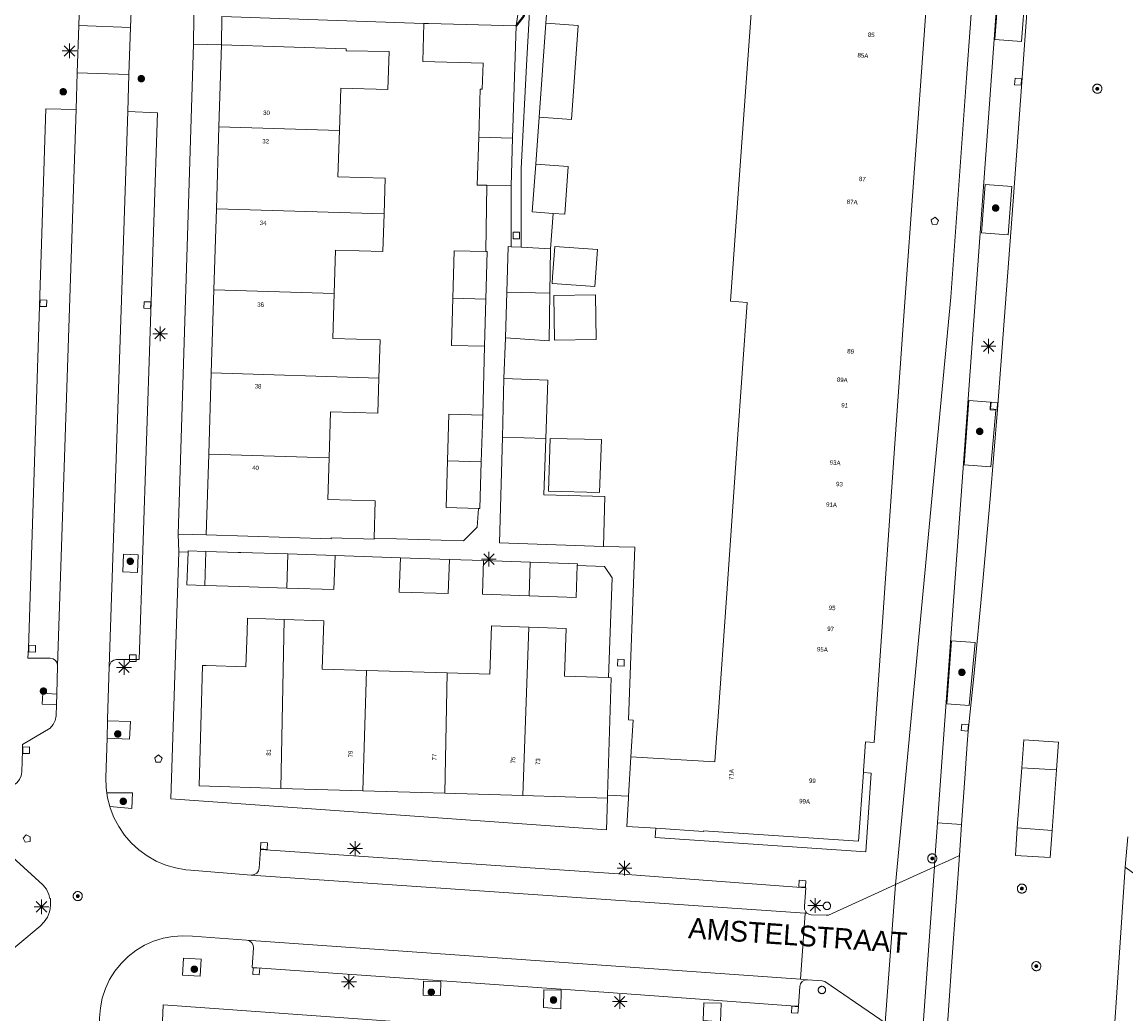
# Model space of a CAD drawing. Header units: metres. Extents: x 135779 to 137489, y 452643 to 455118.
# Tile 147 of 256: x 136192 to 136267, y 453887 to 453955. Entities that reach past the tile are written whole.
import ezdxf
from ezdxf.enums import TextEntityAlignment as Align

# ---------------------------------------------------------------- set-up
doc = ezdxf.new("R2010")
doc.units = ezdxf.units.M
doc.linetypes.add('DGN_Style_4', pattern=[89.853097, 44.898487, -22.449243, 0.056123, -22.449243])
for name, color, linetype, lineweight in [('KTop_NAR_Huisnummer (t)', 7, 'Continuous', 13), ('KTop_NAR_Huisnummer tijdelijk (t)', 7, 'Continuous', 13), ('KTop_OBW_Overig Plus', 1, 'Continuous', 13), ('KTop_ORL_Weg_Straatnaam (t)', 7, 'Continuous', 13), ('KTop_PAL_Afsluitpaal', 222, 'Continuous', 13), ('KTop_PAL_Lichtmast', 40, 'Continuous', 13), ('KTop_PND_Grondvlaksituatie van BAG-pand [tachy]', 1, 'Continuous', 13), ('KTop_PND_Pandscheiding', 40, 'Continuous', 13), ('KTop_PUT_Brandkraan of -put', 1, 'Continuous', 13), ('KTop_PUT_Inspectie- of rioolput', 15, 'Continuous', 13), ('KTop_PUT_Kolk', 15, 'Continuous', 13), ('KTop_SHD_Hek (l)', 15, 'DGN_Style_4', 40), ('KTop_VGO_Boom', 92, 'Continuous', 13), ('KTop_WGD_Fietspad', 40, 'Continuous', 13), ('KTop_WGD_Parkeervlak', 251, 'Continuous', 13), ('KTop_WGD_Rijbaan_Lokale weg', 251, 'Continuous', 13), ('KTop_WGD_Rijbaan_Lokale weg_verkeersdrempel', 40, 'Continuous', 13), ('KTop_WGD_Voetpad', 251, 'Continuous', 13), ('KTop_WGD_Voetpad_achterpad', 251, 'Continuous', 13)]:
    doc.layers.add(name, color=color, linetype=linetype, lineweight=lineweight)
doc.styles.add('Style-ROVU', font='ROVU.shx')
doc.styles.add('Style-ROVUCURSIEF', font='ROVUCURSIEF.shx')

# ---------------------------------------------------------------- blocks, each defined once
blk = doc.blocks.new('PAL_Lichtmast')
at = {"layer": 'KTop_PAL_Lichtmast'}
for p, q in [((-0.354, -0.354), (0.354, 0.354)), ((0.354, -0.354), (-0.354, 0.354)), ((0, -0.5), (0, 0.5)), ((-0.5, 0), (0.5, 0))]:
    blk.add_line(p, q, dxfattribs=at)
blk = doc.blocks.new('PAL_Afsluitpaal')
at = {"layer": 'KTop_PAL_Afsluitpaal', "flags": 128}
blk.add_lwpolyline([(0.25, 0), (0.249, 0.026), (0.245, 0.052), (0.238, 0.077), (0.228, 0.102), (0.217, 0.125), (0.202, 0.147), (0.186, 0.167), (0.167, 0.186), (0.147, 0.202), (0.125, 0.217), (0.102, 0.228), (0.077, 0.238), (0.052, 0.245), (0.026, 0.249), (0, 0.25), (-0.026, 0.249), (-0.052, 0.245), (-0.077, 0.238), (-0.102, 0.228), (-0.125, 0.217), (-0.147, 0.202), (-0.167, 0.186), (-0.186, 0.167), (-0.202, 0.147), (-0.217, 0.125), (-0.228, 0.102), (-0.238, 0.077), (-0.245, 0.052), (-0.249, 0.026), (-0.25, 0), (-0.249, -0.026), (-0.245, -0.052), (-0.238, -0.077), (-0.228, -0.102), (-0.217, -0.125), (-0.202, -0.147), (-0.186, -0.167), (-0.167, -0.186), (-0.147, -0.202), (-0.125, -0.217), (-0.102, -0.228), (-0.077, -0.238), (-0.052, -0.245), (-0.026, -0.249), (0, -0.25), (0.026, -0.249), (0.052, -0.245), (0.077, -0.238), (0.102, -0.228), (0.125, -0.217), (0.147, -0.202), (0.167, -0.186), (0.186, -0.167), (0.202, -0.147), (0.217, -0.125), (0.228, -0.102), (0.238, -0.077), (0.245, -0.052), (0.249, -0.026), (0.25, 0)], dxfattribs=at)
blk = doc.blocks.new('PUT_Brandkraan_of_-put')
at = {"layer": 'KTop_PUT_Brandkraan of -put'}
for p, q in [((-0.25, 0.034), (0, 0.25)), ((-0.158, -0.25), (-0.25, 0.034)), ((0, 0.25), (0.25, 0.033)), ((0.25, 0.033), (0.158, -0.25)), ((0.158, -0.25), (-0.158, -0.25))]:
    blk.add_line(p, q, dxfattribs=at)
blk = doc.blocks.new('PUT_Inspectie-_of_rioolput')
at = {"layer": 'KTop_PUT_Inspectie- of rioolput', "flags": 128}
for points in [[(0.31, 0), (0.308, 0.032), (0.303, 0.064), (0.294, 0.095), (0.283, 0.126), (0.268, 0.155), (0.25, 0.182), (0.23, 0.207), (0.207, 0.23), (0.182, 0.25), (0.154, 0.268), (0.126, 0.283), (0.095, 0.294), (0.064, 0.303), (0.032, 0.308), (0, 0.309), (-0.032, 0.308), (-0.064, 0.303), (-0.096, 0.294), (-0.126, 0.283), (-0.155, 0.268), (-0.182, 0.25), (-0.207, 0.23), (-0.23, 0.207), (-0.25, 0.182), (-0.268, 0.154), (-0.283, 0.126), (-0.294, 0.095), (-0.303, 0.064), (-0.308, 0.032), (-0.309, 0), (-0.308, -0.032), (-0.303, -0.064), (-0.294, -0.096), (-0.283, -0.126), (-0.268, -0.155), (-0.25, -0.182), (-0.23, -0.207), (-0.207, -0.23), (-0.182, -0.25), (-0.155, -0.268), (-0.126, -0.283), (-0.096, -0.294), (-0.064, -0.303), (-0.032, -0.308), (0, -0.309), (0.032, -0.308), (0.064, -0.303), (0.095, -0.294), (0.126, -0.283), (0.155, -0.268), (0.182, -0.25), (0.207, -0.23), (0.23, -0.207), (0.25, -0.182), (0.268, -0.155), (0.283, -0.126), (0.294, -0.096), (0.303, -0.064), (0.308, -0.032), (0.31, 0)], [(0.095, 0), (0.094, 0.009), (0.092, 0.019), (0.09, 0.029), (0.086, 0.038), (0.082, 0.047), (0.076, 0.055), (0.07, 0.063), (0.063, 0.07), (0.055, 0.076), (0.047, 0.082), (0.038, 0.086), (0.029, 0.09), (0.019, 0.092), (0.009, 0.094), (0, 0.094), (-0.01, 0.094), (-0.02, 0.092), (-0.029, 0.09), (-0.039, 0.086), (-0.048, 0.082), (-0.056, 0.076), (-0.064, 0.07), (-0.071, 0.063), (-0.077, 0.055), (-0.082, 0.047), (-0.087, 0.038), (-0.09, 0.029), (-0.093, 0.019), (-0.094, 0.009), (-0.095, 0), (-0.094, -0.01), (-0.093, -0.02), (-0.09, -0.029), (-0.087, -0.039), (-0.082, -0.048), (-0.077, -0.056), (-0.071, -0.064), (-0.064, -0.071), (-0.056, -0.077), (-0.047, -0.082), (-0.039, -0.087), (-0.029, -0.09), (-0.02, -0.093), (-0.01, -0.094), (0, -0.095), (0.009, -0.094), (0.019, -0.093), (0.029, -0.09), (0.038, -0.087), (0.047, -0.082), (0.055, -0.077), (0.063, -0.071), (0.07, -0.064), (0.076, -0.056), (0.082, -0.047), (0.086, -0.039), (0.09, -0.029), (0.092, -0.02), (0.094, -0.01), (0.095, 0)], [(0.035, 0), (0.034, 0.003), (0.034, 0.007), (0.033, 0.01), (0.031, 0.014), (0.03, 0.017), (0.028, 0.02), (0.026, 0.023), (0.023, 0.026), (0.02, 0.028), (0.017, 0.03), (0.014, 0.031), (0.01, 0.033), (0.007, 0.034), (0.003, 0.034), (0, 0.034), (-0.004, 0.034), (-0.007, 0.034), (-0.011, 0.033), (-0.014, 0.031), (-0.018, 0.03), (-0.021, 0.028), (-0.023, 0.026), (-0.026, 0.023), (-0.028, 0.02), (-0.03, 0.017), (-0.032, 0.014), (-0.033, 0.01), (-0.034, 0.007), (-0.035, 0.003), (-0.035, 0), (-0.035, -0.004), (-0.034, -0.007), (-0.033, -0.011), (-0.032, -0.014), (-0.03, -0.018), (-0.028, -0.021), (-0.026, -0.023), (-0.023, -0.026), (-0.021, -0.028), (-0.017, -0.03), (-0.014, -0.032), (-0.011, -0.033), (-0.007, -0.034), (-0.004, -0.035), (0, -0.035), (0.003, -0.035), (0.007, -0.034), (0.01, -0.033), (0.014, -0.032), (0.017, -0.03), (0.02, -0.028), (0.023, -0.026), (0.026, -0.023), (0.028, -0.021), (0.03, -0.017), (0.031, -0.014), (0.033, -0.011), (0.034, -0.007), (0.034, -0.004), (0.035, 0)], [(0.01, 0.02), (0.007, 0.02), (0.005, 0.021), (0.003, 0.022), (0.001, 0.022), (-0.001, 0.022), (-0.004, 0.022), (-0.006, 0.021), (-0.008, 0.02), (-0.01, 0.019), (-0.012, 0.018), (-0.014, 0.017), (-0.016, 0.015), (-0.017, 0.013), (-0.019, 0.012), (-0.02, 0.009), (-0.021, 0.007), (-0.022, 0.005), (-0.022, 0.003), (-0.022, 0.001), (-0.022, -0.001), (-0.022, -0.004), (-0.022, -0.006), (-0.021, -0.008), (-0.02, -0.01), (-0.019, -0.012), (-0.017, -0.014), (-0.016, -0.016), (-0.014, -0.017), (-0.012, -0.019), (-0.01, -0.02), (-0.008, -0.021), (-0.006, -0.022), (-0.003, -0.022), (-0.001, -0.022), (0.001, -0.022), (0.003, -0.022), (0.005, -0.022), (0.008, -0.021), (0.01, -0.02), (0.012, -0.019), (0.014, -0.017), (0.015, -0.016), (0.017, -0.014), (0.018, -0.012), (0.02, -0.01), (0.02, -0.008), (0.021, -0.006), (0.022, -0.003), (0.022, -0.001), (0.022, 0.001), (0.022, 0.003), (0.021, 0.005), (0.02, 0.008), (0.019, 0.01), (0.018, 0.012), (0.017, 0.014), (0.015, 0.015), (0.013, 0.017), (0.012, 0.018), (0.01, 0.02)]]:
    blk.add_lwpolyline(points, dxfattribs=at)
blk = doc.blocks.new('PUT_Kolk')
at = {"layer": 'KTop_PUT_Kolk', "flags": 128}
blk.add_lwpolyline([(0.225, -0.225), (0.225, 0.225), (-0.225, 0.225), (-0.225, -0.225), (0.225, -0.225)], dxfattribs=at)
blk = doc.blocks.new('VGO_Boom')
at = {"layer": 'KTop_VGO_Boom', "flags": 128}
for points in [[(0.215, 0), (0.214, 0.022), (0.21, 0.045), (0.204, 0.066), (0.196, 0.087), (0.186, 0.108), (0.174, 0.126), (0.16, 0.144), (0.144, 0.16), (0.126, 0.174), (0.107, 0.186), (0.087, 0.196), (0.066, 0.204), (0.045, 0.21), (0.022, 0.214), (-0.001, 0.215), (-0.023, 0.214), (-0.045, 0.21), (-0.067, 0.204), (-0.088, 0.196), (-0.108, 0.186), (-0.127, 0.174), (-0.144, 0.16), (-0.16, 0.144), (-0.174, 0.126), (-0.187, 0.107), (-0.197, 0.087), (-0.205, 0.066), (-0.211, 0.045), (-0.214, 0.022), (-0.215, -0.001), (-0.214, -0.023), (-0.211, -0.045), (-0.205, -0.067), (-0.197, -0.088), (-0.187, -0.108), (-0.174, -0.127), (-0.16, -0.144), (-0.144, -0.16), (-0.127, -0.174), (-0.108, -0.187), (-0.088, -0.197), (-0.067, -0.205), (-0.045, -0.211), (-0.023, -0.214), (0, -0.215), (0.022, -0.214), (0.045, -0.211), (0.066, -0.205), (0.087, -0.197), (0.108, -0.187), (0.126, -0.174), (0.144, -0.16), (0.16, -0.144), (0.174, -0.127), (0.186, -0.108), (0.196, -0.088), (0.204, -0.067), (0.21, -0.045), (0.214, -0.023), (0.215, -0.001)], [(0.155, 0), (0.154, 0.016), (0.152, 0.032), (0.147, 0.048), (0.142, 0.063), (0.134, 0.078), (0.125, 0.091), (0.115, 0.104), (0.104, 0.115), (0.091, 0.125), (0.077, 0.134), (0.063, 0.142), (0.048, 0.147), (0.032, 0.152), (0.016, 0.154), (-0.001, 0.155), (-0.017, 0.154), (-0.033, 0.152), (-0.048, 0.147), (-0.064, 0.142), (-0.078, 0.134), (-0.092, 0.125), (-0.104, 0.115), (-0.116, 0.104), (-0.126, 0.091), (-0.135, 0.077), (-0.142, 0.063), (-0.148, 0.048), (-0.152, 0.032), (-0.155, 0.016), (-0.155, -0.001), (-0.155, -0.017), (-0.152, -0.033), (-0.148, -0.048), (-0.142, -0.064), (-0.135, -0.078), (-0.126, -0.092), (-0.116, -0.104), (-0.104, -0.116), (-0.092, -0.126), (-0.078, -0.135), (-0.064, -0.142), (-0.048, -0.148), (-0.033, -0.152), (-0.017, -0.155), (0, -0.155), (0.016, -0.155), (0.032, -0.152), (0.048, -0.148), (0.063, -0.142), (0.078, -0.135), (0.091, -0.126), (0.104, -0.116), (0.115, -0.104), (0.125, -0.092), (0.134, -0.078), (0.142, -0.064), (0.147, -0.048), (0.152, -0.033), (0.154, -0.017), (0.155, -0.001)], [(0.095, 0), (0.094, 0.01), (0.093, 0.02), (0.09, 0.029), (0.087, 0.039), (0.082, 0.048), (0.077, 0.056), (0.071, 0.064), (0.064, 0.071), (0.056, 0.077), (0.047, 0.082), (0.039, 0.087), (0.029, 0.09), (0.02, 0.093), (0.01, 0.094), (-0.001, 0.095), (-0.01, 0.094), (-0.02, 0.093), (-0.03, 0.09), (-0.039, 0.087), (-0.048, 0.082), (-0.056, 0.077), (-0.064, 0.071), (-0.071, 0.064), (-0.077, 0.056), (-0.083, 0.047), (-0.087, 0.039), (-0.091, 0.029), (-0.093, 0.02), (-0.095, 0.01), (-0.095, -0.001), (-0.095, -0.01), (-0.093, -0.02), (-0.091, -0.03), (-0.087, -0.039), (-0.083, -0.048), (-0.077, -0.056), (-0.071, -0.064), (-0.064, -0.071), (-0.056, -0.077), (-0.048, -0.083), (-0.039, -0.087), (-0.03, -0.091), (-0.02, -0.093), (-0.01, -0.095), (0, -0.095), (0.01, -0.095), (0.02, -0.093), (0.029, -0.091), (0.039, -0.087), (0.048, -0.083), (0.056, -0.077), (0.064, -0.071), (0.071, -0.064), (0.077, -0.056), (0.082, -0.048), (0.087, -0.039), (0.09, -0.03), (0.093, -0.02), (0.094, -0.01), (0.095, -0.001)], [(0.035, 0), (0.035, 0.004), (0.034, 0.007), (0.033, 0.011), (0.032, 0.014), (0.03, 0.018), (0.028, 0.021), (0.026, 0.023), (0.023, 0.026), (0.021, 0.028), (0.017, 0.03), (0.014, 0.032), (0.011, 0.033), (0.007, 0.034), (0.004, 0.035), (-0.001, 0.035), (-0.004, 0.035), (-0.008, 0.034), (-0.011, 0.033), (-0.015, 0.032), (-0.018, 0.03), (-0.021, 0.028), (-0.024, 0.026), (-0.027, 0.023), (-0.029, 0.021), (-0.031, 0.017), (-0.032, 0.014), (-0.034, 0.011), (-0.035, 0.007), (-0.035, 0.004), (-0.035, -0.001), (-0.035, -0.004), (-0.035, -0.008), (-0.034, -0.011), (-0.032, -0.015), (-0.031, -0.018), (-0.029, -0.021), (-0.027, -0.024), (-0.024, -0.027), (-0.021, -0.029), (-0.018, -0.031), (-0.015, -0.032), (-0.011, -0.034), (-0.008, -0.035), (-0.004, -0.035), (0, -0.035), (0.004, -0.035), (0.007, -0.035), (0.011, -0.034), (0.014, -0.032), (0.018, -0.031), (0.021, -0.029), (0.023, -0.027), (0.026, -0.024), (0.028, -0.021), (0.03, -0.018), (0.032, -0.015), (0.033, -0.011), (0.034, -0.008), (0.035, -0.004), (0.035, 0)]]:
    blk.add_lwpolyline(points, dxfattribs=at)

msp = doc.modelspace()

# ---------------------------------------------------------------- linework, layer by layer
at = {"layer": 'KTop_OBW_Overig Plus', "flags": 128}
for points in [[(136228.169, 453935.95), (136228.218, 453932.93), (136231.048, 453932.976), (136231, 453935.996), (136228.169, 453935.95)], [(136227.809, 453922.686), (136231.276, 453922.594), (136231.403, 453926.195), (136227.913, 453926.261), (136227.809, 453922.686)], [(136203.338, 453918.546), (136203.25, 453916.321), (136204.468, 453916.278)], [(136204.54, 453918.589), (136203.341, 453918.631), (136203.338, 453918.546)]]:
    msp.add_lwpolyline(points, dxfattribs=at)
at = {"layer": 'KTop_PND_Grondvlaksituatie van BAG-pand [tachy]', "flags": 128}
for points in [[(136249.182, 453903.58), (136249.191, 453903.712), (136249.33, 453905.66), (136249.901, 453905.617), (136250.587, 453915.442), (136251.273, 453925.259), (136251.946, 453934.899), (136252.643, 453944.574), (136253.339, 453954.248), (136254.036, 453963.923), (136254.732, 453973.598), (136255.429, 453983.272), (136255.04, 453983.3), (136255.258, 453986.241), (136255.638, 453986.221), (136255.962, 453990.681), (136256.251, 453994.665), (136256.771, 454001.835), (136257.292, 454009.017), (136257.813, 454016.193), (136258.344, 454023.509)], [(136241.556, 453955.082), (136240.858, 453945.407), (136240.147, 453935.563), (136241.285, 453935.481), (136240.615, 453925.899), (136239.927, 453916.082), (136239.274, 453906.753), (136239.24, 453906.266), (136239.104, 453904.318), (136233.394, 453904.661)], [(136219.34, 453954.418), (136219.264, 453951.827), (136223.366, 453951.731), (136223.294, 453949.954), (136223.167, 453949.954), (136223.068, 453946.704)], [(136225.602, 453954.247), (136219.649, 453954.41), (136219.34, 453954.418)], [(136225.602, 453954.247), (136225.366, 453946.633)], [(136227.618, 453954.436), (136227.168, 453948.051)], [(136227.168, 453948.051), (136229.363, 453947.896), (136229.813, 453954.282), (136227.618, 453954.436)], [(136205.604, 453952.966), (136205.432, 453947.401)], [(136213.608, 453947.148), (136213.697, 453950.026), (136216.904, 453949.934), (136216.98, 453952.512), (136214.075, 453952.551), (136214.08, 453952.704), (136205.604, 453952.966)], [(136205.432, 453947.401), (136205.26, 453941.84)], [(136216.641, 453941.488), (136216.709, 453943.928), (136213.511, 453944.018), (136213.608, 453947.148)], [(136223.068, 453946.704), (136222.969, 453943.453), (136223.629, 453943.439)], [(136225.366, 453946.633), (136225.268, 453943.404)], [(136226.937, 453944.876), (136226.698, 453941.635), (136228.112, 453941.531)], [(136228.112, 453941.531), (136228.906, 453941.473), (136229.145, 453944.714), (136226.937, 453944.876)], [(136223.629, 453943.439), (136225.268, 453943.404)], [(136205.26, 453941.84), (136205.089, 453936.34)], [(136213.265, 453936.087), (136213.356, 453939.035), (136216.57, 453938.938), (136216.641, 453941.488)], [(136223.544, 453938.944), (136221.397, 453938.991), (136221.304, 453935.778)], [(136223.553, 453935.714), (136223.645, 453938.942), (136223.544, 453938.944)], [(136225.267, 453939.269), (136225.061, 453939.281), (136224.978, 453936.182)], [(136225.267, 453939.269), (136225.94, 453939.231)], [(136227.949, 453939.117), (136225.94, 453939.231)], [(136227.896, 453936.104), (136227.949, 453939.117)], [(136228.07, 453936.776), (136230.938, 453936.567), (136231.121, 453939.067), (136228.228, 453939.279), (136228.077, 453937.217), (136228.045, 453936.778), (136228.07, 453936.776)], [(136205.089, 453936.34), (136204.915, 453930.709)], [(136216.296, 453930.357), (136216.375, 453932.958), (136213.17, 453933.035), (136213.265, 453936.087)], [(136224.978, 453936.182), (136224.895, 453933.084)], [(136224.895, 453933.084), (136227.839, 453932.891), (136227.896, 453936.104)], [(136221.304, 453935.778), (136221.212, 453932.566), (136223.461, 453932.517)], [(136223.461, 453932.517), (136223.553, 453935.714)], [(136204.915, 453930.709), (136204.745, 453925.198)], [(136212.921, 453924.945), (136213.018, 453928.073), (136216.223, 453927.981), (136216.296, 453930.357)], [(136224.781, 453930.315), (136224.673, 453926.332)], [(136227.613, 453926.252), (136227.753, 453930.205), (136224.781, 453930.315)], [(136223.336, 453927.844), (136221.049, 453927.906), (136220.951, 453924.738)], [(136223.244, 453924.668), (136223.336, 453927.844)], [(136224.673, 453926.332), (136224.478, 453919.166), (136231.548, 453918.919)], [(136231.548, 453918.919), (136231.631, 453922.328), (136227.478, 453922.438), (136227.613, 453926.252)], [(136204.745, 453925.198), (136204.575, 453919.714)], [(136215.978, 453919.483), (136216.04, 453922.014), (136212.833, 453922.114), (136212.921, 453924.945)], [(136220.951, 453924.738), (136220.853, 453921.571), (136223.051, 453921.512)], [(136223.051, 453921.512), (136223.152, 453921.509), (136223.244, 453924.668)], [(136204.575, 453919.714), (136213.051, 453919.452), (136213.053, 453919.523), (136215.977, 453919.432), (136215.978, 453919.483)], [(136204.54, 453918.589), (136204.468, 453916.278)], [(136210.112, 453918.418), (136206.928, 453918.515), (136206.741, 453918.521), (136204.54, 453918.589)], [(136210.041, 453916.106), (136213.229, 453916.008), (136213.329, 453918.319)], [(136213.329, 453918.319), (136210.112, 453918.418)], [(136217.749, 453918.157), (136217.661, 453915.821), (136221.001, 453915.729), (136221.089, 453918.04)], [(136221.089, 453918.04), (136217.749, 453918.157)], [(136223.401, 453917.965), (136223.313, 453915.679), (136226.494, 453915.575)], [(136226.569, 453917.854), (136223.401, 453917.965)], [(136226.494, 453915.575), (136229.676, 453915.471), (136229.759, 453917.629)], [(136229.759, 453917.629), (136229.763, 453917.743), (136226.569, 453917.854)], [(136204.468, 453916.278), (136206.853, 453916.204), (136210.041, 453916.106)], [(136209.86, 453913.97), (136207.375, 453914.056), (136207.345, 453913.141), (136207.267, 453910.76), (136204.57, 453910.843), (136204.311, 453910.851), (136204.1, 453902.675), (136209.644, 453902.509)], [(136215.454, 453910.518), (136212.433, 453910.608), (136212.545, 453913.878), (136209.86, 453913.97)], [(136226.465, 453913.448), (136223.925, 453913.53), (136223.814, 453910.268), (136220.935, 453910.354)], [(136231.883, 453910.027), (136228.883, 453910.117), (136229.005, 453913.366), (136226.465, 453913.448)], [(136220.935, 453910.354), (136215.454, 453910.518)], [(136231.815, 453902.053), (136232.053, 453910.022), (136231.883, 453910.027)], [(136233.394, 453904.661), (136233.234, 453901.989)], [(136235.09, 453899.8), (136238.323, 453899.588), (136238.326, 453899.633), (136248.85, 453898.92), (136249.182, 453903.58)], [(136209.644, 453902.509), (136215.209, 453902.343)], [(136215.209, 453902.343), (136220.771, 453902.177)], [(136220.771, 453902.177), (136226.07, 453902.018)], [(136226.07, 453902.018), (136231.809, 453901.847)], [(136231.809, 453901.847), (136231.815, 453902.053)], [(136233.234, 453901.989), (136233.226, 453901.855), (136233.11, 453899.93), (136235.09, 453899.8)]]:
    msp.add_lwpolyline(points, dxfattribs=at)
at = {"layer": 'KTop_PND_Pandscheiding', "flags": 128}
for points in [[(136213.608, 453947.148), (136205.432, 453947.401)], [(136225.366, 453946.633), (136223.068, 453946.704)], [(136216.641, 453941.488), (136205.26, 453941.84)], [(136213.265, 453936.087), (136205.089, 453936.34)], [(136224.978, 453936.182), (136227.896, 453936.104)], [(136221.304, 453935.778), (136223.553, 453935.714)], [(136216.296, 453930.357), (136204.915, 453930.709)], [(136224.673, 453926.332), (136227.613, 453926.252)], [(136204.745, 453925.198), (136212.921, 453924.945)], [(136220.951, 453924.738), (136223.244, 453924.668)], [(136210.041, 453916.106), (136210.112, 453918.418)], [(136226.494, 453915.575), (136226.569, 453917.854)], [(136209.644, 453902.509), (136209.86, 453913.97)], [(136226.07, 453902.018), (136226.465, 453913.448)], [(136215.454, 453910.518), (136215.209, 453902.343)], [(136220.935, 453910.354), (136220.771, 453902.177)]]:
    msp.add_lwpolyline(points, dxfattribs=at)
at = {"layer": 'KTop_SHD_Hek (l)', "flags": 128}
msp.add_lwpolyline([(136227.409, 453986.811), (136227.333, 453985.049), (136226.135, 453954.913), (136225.602, 453954.247)], dxfattribs=at)
at = {"layer": 'KTop_WGD_Fietspad', "flags": 128}
for points in [[(136263.814, 454058.779), (136263.82, 454058.43), (136263.67, 454055.59), (136262.722, 454043.704), (136262.343, 454038.487), (136261.685, 454028.154), (136260.188, 454006.516), (136259.665, 453999.17), (136259.12, 453991.826), (136259.02, 453990.403), (136259.02, 453990.402), (136257.665, 453971.114), (136256.173, 453950.726), (136255.106, 453935.836), (136251.353, 453895.977)], [(136254.211, 453900.164), (136254.51, 453904.309), (136256.015, 453925.19), (136258.272, 453956.504), (136260.306, 453984.734), (136260.704, 453990.25), (136265.273, 454053.633), (136265.395, 454054.162), (136265.525, 454054.623), (136265.671, 454054.931), (136265.9, 454055.4), (136265.958, 454055.546), (136266.075, 454055.671)], [(136254.211, 453900.164), (136254.032, 453897.678), (136253.997, 453897.177)], [(136251.353, 453895.977), (136253.997, 453897.177)]]:
    msp.add_lwpolyline(points, dxfattribs=at)
at = {"layer": 'KTop_WGD_Parkeervlak', "flags": 128}
msp.add_lwpolyline([(136198.952, 453918.401), (136198.911, 453917.202), (136199.911, 453917.169), (136199.952, 453918.368), (136198.952, 453918.401)], dxfattribs=at)
at = {"layer": 'KTop_WGD_Rijbaan_Lokale weg', "flags": 128}
for points in [[(136255.845, 453900.066), (136256.07, 453903.19), (136256.134, 453904.189), (136256.22, 453905.526), (136256.292, 453906.392), (136256.693, 453910.333), (136257.269, 453916.305), (136257.785, 453922.15), (136258.278, 453928.219), (136259.345, 453942.358), (136259.928, 453950.441), (136260.905, 453963.975)], [(136196.011, 453957.061), (136195.923, 453954.28)], [(136199.441, 453954.149), (136199.539, 453956.942)], [(136195.923, 453954.28), (136199.441, 453954.149)], [(136195.82, 453951.058), (136195.741, 453948.571)], [(136199.329, 453950.942), (136195.82, 453951.058)], [(136199.241, 453948.441), (136199.329, 453950.942)], [(136194.482, 453910.836), (136195.741, 453948.571)], [(136199.241, 453948.441), (136197.99, 453910.766)], [(136194.482, 453910.836), (136194.423, 453908.899)], [(136197.879, 453907.096), (136197.882, 453907.207), (136197.99, 453910.766)], [(136194.402, 453908.201), (136194.379, 453907.434), (136194.32, 453907.126), (136194.186, 453906.843), (136193.984, 453906.603), (136193.971, 453906.591), (136192.091, 453905.481), (136192.101, 453905.091), (136192.061, 453903.641), (136192.021, 453903.36), (136191.906, 453903.102), (136191.722, 453902.885), (136191.486, 453902.729), (136191.215, 453902.644), (136191.081, 453902.631), (136159.39, 453902.193), (136158.334, 453902.179), (136156.341, 453902.142), (136152.3, 453902.09)], [(136194.402, 453908.201), (136194.423, 453908.899)], [(136197.879, 453907.096), (136197.843, 453905.928)], [(136197.83, 453902.201), (136197.78, 453902.552), (136197.761, 453903.251), (136197.843, 453905.928)], [(136262.29, 453903.764), (136262.417, 453905.647), (136260.059, 453905.797), (136259.934, 453903.91)], [(136259.934, 453903.91), (136259.614, 453899.84)], [(136261.986, 453899.655), (136262.29, 453903.764)], [(136197.83, 453902.201), (136197.879, 453901.86), (136198.031, 453901.274)], [(136207.629, 453896.632), (136203.531, 453896.961), (136203.179, 453896.991), (136202.49, 453897.11), (136201.819, 453897.307), (136201.175, 453897.579), (136200.566, 453897.923), (136200.001, 453898.334), (136199.486, 453898.807), (136199.028, 453899.336), (136198.634, 453899.913), (136198.308, 453900.532), (136198.055, 453901.183), (136198.031, 453901.274)], [(136255.693, 453897.947), (136255.845, 453900.066)], [(136189.85, 453899.266), (136193.481, 453895.971), (136193.72, 453895.665), (136193.891, 453895.317), (136193.962, 453895.041), (136194.002, 453895.041), (136193.997, 453894.869), (136194.009, 453894.603), (136193.982, 453894.338), (136193.934, 453894.128), (136193.787, 453893.767), (136193.57, 453893.444), (136193.291, 453893.171), (136188.741, 453889.361), (136185.851, 453889.321)], [(136259.614, 453899.84), (136259.498, 453897.957), (136261.858, 453897.811), (136261.986, 453899.655)], [(136267.116, 453899.22), (136266.946, 453897.161)], [(136254.704, 453883.835), (136255.211, 453891.073), (136255.693, 453897.947)], [(136266.946, 453897.161), (136266.495, 453890.364), (136266.114, 453884.609), (136266.027, 453883.282)], [(136207.629, 453896.632), (136245.236, 453894.053)], [(136244.912, 453889.563), (136245.236, 453894.053)], [(136197.307, 453886.079), (136197.331, 453886.671), (136197.33, 453886.946), (136197.385, 453887.619), (136197.519, 453888.28), (136197.73, 453888.921), (136198.015, 453889.532), (136198.37, 453890.105), (136198.791, 453890.632), (136199.272, 453891.106), (136199.804, 453891.52), (136200.383, 453891.867), (136200.998, 453892.144), (136201.641, 453892.346), (136202.304, 453892.47), (136202.977, 453892.516), (136203.651, 453892.481), (136207.312, 453892.213)], [(136244.912, 453889.563), (136207.312, 453892.213)]]:
    msp.add_lwpolyline(points, dxfattribs=at)
at = {"layer": 'KTop_WGD_Rijbaan_Lokale weg_verkeersdrempel', "flags": 128}
for points in [[(136195.923, 453954.28), (136195.82, 453951.058)], [(136199.329, 453950.942), (136199.441, 453954.149)], [(136253.997, 453897.177), (136254.932, 453897.601), (136255.693, 453897.947)], [(136253.997, 453897.177), (136253.129, 453884.913)], [(136266.946, 453897.161), (136268.551, 453896)], [(136251.353, 453895.977), (136249.922, 453895.327), (136246.8, 453893.91), (136246.66, 453893.9), (136245.64, 453893.93), (136245.515, 453893.951), (136245.344, 453894.046)], [(136250.658, 453886.605), (136251.353, 453895.977)], [(136245.236, 453894.053), (136245.344, 453894.046)], [(136245.38, 453889.53), (136244.912, 453889.563)], [(136245.38, 453889.53), (136246.38, 453889.46), (136246.56, 453889.41), (136249.94, 453887.096), (136250.658, 453886.605)]]:
    msp.add_lwpolyline(points, dxfattribs=at)
at = {"layer": 'KTop_WGD_Voetpad', "flags": 128}
for points in [[(136203.751, 453956.701), (136203.701, 453953.006)], [(136259.907, 453953.19), (136260.157, 453956.469), (136258.355, 453956.606), (136258.105, 453953.327), (136259.907, 453953.19)], [(136202.667, 453919.765), (136203.701, 453953.006)], [(136195.741, 453948.571), (136193.691, 453948.631), (136192.511, 453912.001), (136192.461, 453911.351), (136193.982, 453911.351), (136194.177, 453911.311), (136194.341, 453911.199), (136194.449, 453911.031), (136194.482, 453910.836)], [(136197.99, 453910.766), (136198.022, 453910.928), (136198.129, 453911.097), (136198.292, 453911.21), (136198.487, 453911.251), (136200.011, 453911.261), (136201.261, 453948.351), (136199.241, 453948.441)], [(136259, 453940.063), (136259.25, 453943.342), (136257.448, 453943.479), (136257.198, 453940.2), (136259, 453940.063)], [(136257.821, 453924.326), (136258.156, 453928.172), (136257.781, 453928.205), (136257.812, 453928.728), (136256.338, 453928.84), (136256.022, 453924.456), (136257.821, 453924.326)], [(136202.667, 453919.765), (136202.704, 453918.551)], [(136231.809, 453901.847), (136231.745, 453899.688), (136202.175, 453901.79), (136202.704, 453918.551)], [(136256.365, 453908.135), (136256.764, 453912.408), (136255.148, 453912.524), (136254.84, 453908.245), (136256.365, 453908.135)], [(136194.423, 453908.899), (136193.477, 453908.969), (136193.442, 453908.226), (136194.402, 453908.201)], [(136197.843, 453905.928), (136199.362, 453905.851), (136199.423, 453907.057), (136197.879, 453907.096)], [(136259.934, 453903.91), (136262.29, 453903.764)], [(136249.182, 453903.58), (136249.71, 453903.55), (136249.34, 453898.211), (136235.05, 453899.18), (136235.09, 453899.8)], [(136198.031, 453901.274), (136199.527, 453901.142), (136199.575, 453902.209), (136197.83, 453902.201)], [(136231.815, 453902.053), (136231.816, 453902.053), (136233.217, 453901.99), (136233.234, 453901.989)], [(136255.845, 453900.066), (136254.211, 453900.164)], [(136261.986, 453899.655), (136259.614, 453899.84)], [(136245.344, 453894.046), (136245.263, 453894.136), (136245.188, 453894.316), (136245.19, 453894.51), (136245.261, 453895.77), (136232.553, 453896.713), (136208.255, 453898.374), (136208.156, 453897.093), (136208.113, 453896.925), (136207.996, 453896.764), (136207.826, 453896.661), (136207.629, 453896.632)], [(136207.312, 453892.213), (136207.504, 453892.16), (136207.659, 453892.036), (136207.754, 453891.861), (136207.775, 453891.685), (136207.698, 453890.361), (136231.87, 453888.663), (136244.567, 453887.728), (136244.777, 453887.726), (136244.86, 453889.06), (136244.902, 453889.239), (136245.016, 453889.4), (136245.185, 453889.502), (136245.38, 453889.53)], [(136204.158, 453889.765), (136204.221, 453890.929), (136203.033, 453890.993), (136202.97, 453889.829), (136204.158, 453889.765)], [(136219.326, 453889.434), (136219.303, 453888.487), (136220.478, 453888.458), (136220.501, 453889.405), (136219.326, 453889.434)], [(136228.672, 453888.81), (136227.483, 453888.839), (136227.454, 453887.643), (136228.631, 453887.545), (136228.672, 453888.81)], [(136239.525, 453887.927), (136238.336, 453887.956), (136238.307, 453886.76), (136239.484, 453886.662), (136239.525, 453887.927)], [(136200.762, 453866.564), (136201.655, 453887.83), (136231.229, 453885.703)]]:
    msp.add_lwpolyline(points, dxfattribs=at)
at = {"layer": 'KTop_WGD_Voetpad_achterpad', "flags": 128}
for points in [[(136229.093, 454031.386), (136229.073, 454030.929), (136228.818, 454024.38), (136228.756, 454022.754), (136228.536, 454016.943), (136228.066, 454007.574), (136227.371, 453993.195), (136227.196, 453988.524), (136227.111, 453986.582), (136226.908, 453981.402), (136226.469, 453972.101), (136226.356, 453966.97), (136226.271, 453965.116), (136225.924, 453956.437), (136225.602, 453954.247)], [(136225.94, 453939.231), (136225.94, 453944.568), (136226.329, 453951.992), (136226.868, 453961.631), (136227.825, 453985.55), (136227.877, 453986.783)], [(136227.618, 453954.436), (136227.866, 453957.636)], [(136205.604, 453952.966), (136205.632, 453954.899), (136219.34, 453954.418)], [(136203.701, 453953.006), (136205.604, 453952.966)], [(136226.937, 453944.876), (136227.168, 453948.051)], [(136223.629, 453943.439), (136223.544, 453938.944)], [(136225.268, 453943.404), (136225.267, 453939.269)], [(136227.949, 453939.117), (136228.112, 453941.531)], [(136224.781, 453930.315), (136224.895, 453933.084)], [(136223.461, 453932.517), (136223.336, 453927.844)], [(136223.051, 453921.512), (136222.967, 453920.24), (136222.035, 453919.318), (136215.978, 453919.483)], [(136204.575, 453919.714), (136202.667, 453919.765)], [(136233.394, 453904.661), (136233.544, 453907.147), (136233.244, 453907.165), (136233.668, 453918.87), (136231.548, 453918.919)], [(136202.704, 453918.551), (136203.338, 453918.546)], [(136213.329, 453918.319), (136217.749, 453918.157)], [(136221.089, 453918.04), (136223.401, 453917.965)], [(136229.759, 453917.629), (136231.604, 453917.569), (136232.121, 453916.792), (136231.883, 453910.027)]]:
    msp.add_lwpolyline(points, dxfattribs=at)

# ---------------------------------------------------------------- block references
at = {"layer": 'KTop_PAL_Afsluitpaal'}
for p in [(136246.701, 453894.54), (136246.361, 453888.83)]:
    msp.add_blockref('PAL_Afsluitpaal', p, dxfattribs=at)
at = {"layer": 'KTop_PAL_Lichtmast'}
for p in [(136195.292, 453952.552), (136201.442, 453933.362), (136257.673, 453932.511), (136223.759, 453918.066), (136198.992, 453910.722), (136214.672, 453898.421), (136232.961, 453897.09), (136193.392, 453894.472), (136245.911, 453894.56), (136214.262, 453889.381), (136232.641, 453888.04)]:
    msp.add_blockref('PAL_Lichtmast', p, dxfattribs=at)
at = {"layer": 'KTop_PUT_Brandkraan of -put'}
for p, rotation in [((136254.03, 453941.029), 355.9012574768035), ((136201.322, 453904.533), 358.1922672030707), ((136192.431, 453899.07), 227.7774040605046)]:
    msp.add_blockref('PUT_Brandkraan_of_-put', p, dxfattribs=dict(at, rotation=rotation))
at = {"layer": 'KTop_PUT_Inspectie- of rioolput'}
for p, rotation in [((136265.054, 453949.987), 175.8745892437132), ((136253.851, 453897.757), 355.8816268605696), ((136195.852, 453895.202), 270.4494302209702), ((136259.936, 453895.711), 86.4599421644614), ((136260.913, 453890.447), 1.555701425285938)]:
    msp.add_blockref('PUT_Inspectie-_of_rioolput', p, dxfattribs=dict(at, rotation=rotation))
at = {"layer": 'KTop_PUT_Kolk'}
for p, rotation in [((136259.679, 453950.46), 355.8710623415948), ((136193.518, 453935.432), 178.1549099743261), ((136200.577, 453935.303), 358.0697593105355), ((136258.047, 453928.468), 355.6843526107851), ((136192.757, 453911.991), 177.6721849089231), ((136199.596, 453911.353), 270.3759511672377), ((136232.716, 453911.037), 357.9254341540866), ((136256.054, 453906.63), 354.1901025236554), ((136192.348, 453905.093), 180.4639232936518), ((136208.492, 453898.609), 266.0893710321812), ((136245.03, 453896.038), 265.7561318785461), ((136207.966, 453890.092), 85.98176897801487), ((136244.528, 453887.488), 85.7883726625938)]:
    msp.add_blockref('PUT_Kolk', p, dxfattribs=dict(at, rotation=rotation))
msp.add_blockref('PUT_Kolk', (136225.621, 453940.025), dxfattribs=at)
at = {"layer": 'KTop_VGO_Boom'}
for p in [(136200.165, 453950.671), (136194.865, 453949.781), (136258.154, 453941.889), (136257.075, 453926.733), (136199.415, 453917.921), (136255.86, 453910.385), (136193.525, 453909.111), (136198.569, 453906.203), (136198.941, 453901.632), (136203.765, 453890.241), (136219.845, 453888.681), (136228.145, 453888.151)]:
    msp.add_blockref('VGO_Boom', p, dxfattribs=at)

# ---------------------------------------------------------------- texts
at = {"layer": 'KTop_NAR_Huisnummer (t)', "style": 'Style-ROVU'}
for s, rotation, p in [('85', 355.9, (136249.939, 453953.634)), ('85A', 355.9, (136249.516, 453952.22)), ('87', 356.3, (136249.335, 453943.844)), ('87A', 356.3, (136248.789, 453942.277)), ('89', 356, (136248.541, 453932.154)), ('89A', 356, (136248.113, 453930.202)), ('91', 356, (136248.14, 453928.487)), ('93A', 356, (136247.628, 453924.586)), ('93', 356, (136247.783, 453923.141)), ('91A', 356, (136247.382, 453921.735)), ('95', 356, (136247.287, 453914.745)), ('97', 356, (136247.185, 453913.318)), ('95A', 356, (136246.764, 453911.914)), ('81', 88.3, (136208.822, 453905.187)), ('79', 88.3, (136214.366, 453905.078)), ('77', 88.3, (136220.065, 453904.861)), ('75', 88.3, (136225.404, 453904.667)), ('73', 88.3, (136227.094, 453904.552)), ('99', 356, (136245.944, 453903.011)), ('99A', 356, (136245.555, 453901.606))]:
    msp.add_text(s, height=0.3, rotation=rotation, dxfattribs=at).set_placement(p, align=Align.MIDDLE_RIGHT)
at = {"layer": 'KTop_NAR_Huisnummer tijdelijk (t)', "style": 'Style-ROVUCURSIEF'}
for s, rotation, p in [('30', 358.2, (136208.434, 453948.362)), ('32', 358.2, (136208.375, 453946.432)), ('34', 358.2, (136208.203, 453940.89)), ('36', 358.2, (136208.031, 453935.347)), ('38', 358.2, (136207.859, 453929.805)), ('40', 358.2, (136207.687, 453924.264)), ('71A', 87.8, (136240.194, 453903.083))]:
    msp.add_text(s, height=0.3, rotation=rotation, dxfattribs=at).set_placement(p, align=Align.MIDDLE_LEFT)
at = {"layer": 'KTop_ORL_Weg_Straatnaam (t)', "style": 'Style-ROVU'}
msp.add_text('AMSTELSTRAAT', height=1.4, rotation=356.04101, dxfattribs=at).set_placement((136237.259, 453892.351))

doc.saveas('drawing.dxf')
